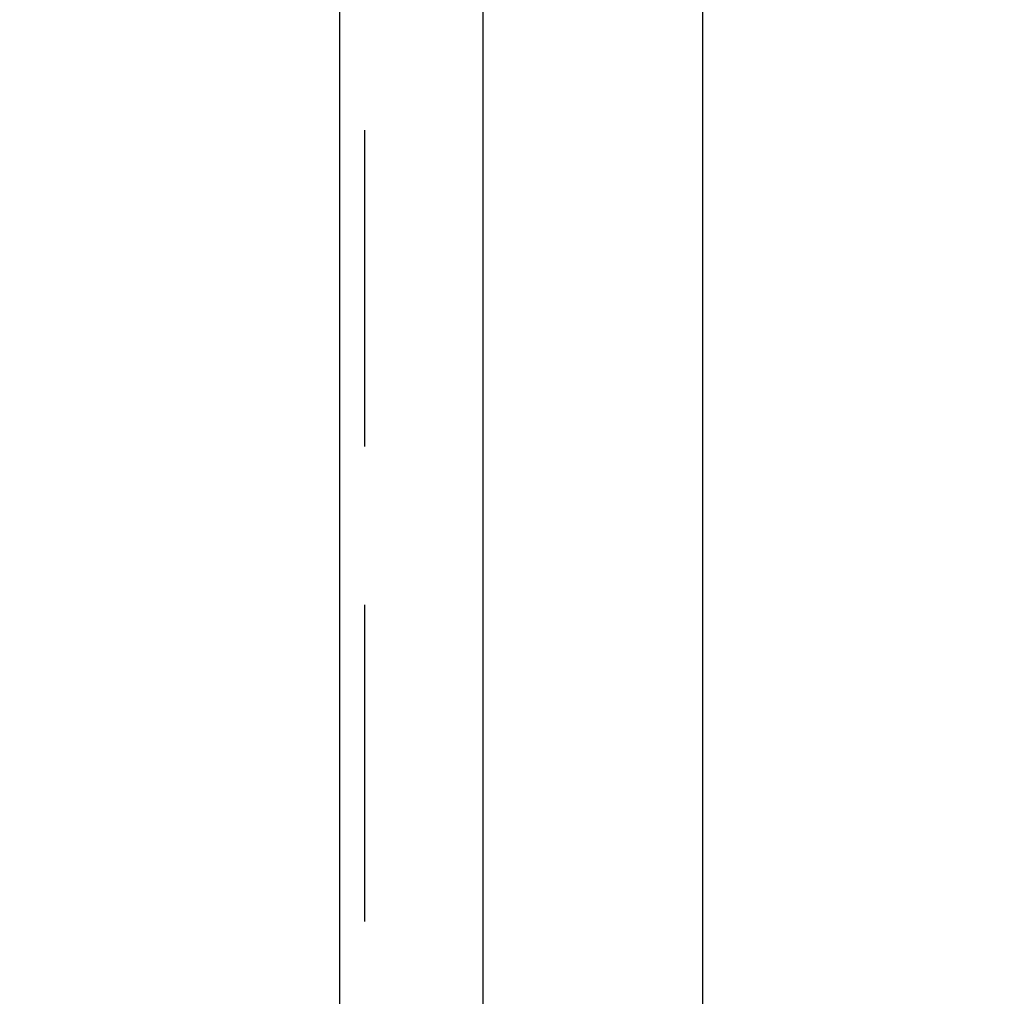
# Model space of a CAD drawing. Header units: millimetres. Extents: x 247761 to 294611, y 172579 to 236863.
# Tile 87 of 256: x 249656 to 249854, y 185464 to 185660. Entities that reach past the tile are written whole.
import ezdxf

# ---------------------------------------------------------------- set-up
doc = ezdxf.new("R2010")
doc.units = ezdxf.units.MM
doc.linetypes.add('ČÁRKOVANÁ', pattern=[19.05, 12.7, -6.35])
for name, color, linetype in [('FASÁDA DETAILNÍ', 4, 'Continuous'), ('KOTY 50', 7, 'Continuous'), ('NOVA', 240, 'Continuous')]:
    doc.layers.add(name, color=color, linetype=linetype)
doc.styles.add('CS-ROMANS', font='romans.shx', dxfattribs={"width": 0.75, "oblique": 5})
doc.dimstyles.new('A_KÓTA_50', dxfattribs={"dimtxt": 110, "dimasz": 2, "dimexe": 100, "dimexo": 1500, "dimgap": 40, "dimtad": 1, "dimrnd": 1, "dimdsep": 46, "dimtxsty": 'CS-ROMANS', "dimblk": 'KOT_CARA20', "dimcen": 45, "dimse1": 1, "dimse2": 1, "dimclrd": 256, "dimclre": 256, "dimclrt": 256, "dimadec": 0, "dimazin": 0, "dimtfac": 1, "dimtix": 1, "dimtmove": 2, "dimatfit": 3, "dimldrblk": 'OBLIQUE', "dimfxl": 0, "dimtolj": 1, "dimarcsym": 0})

# ---------------------------------------------------------------- blocks, each defined once
blk = doc.blocks.new('A$C69D17D4D')
at = {"layer": 'FASÁDA DETAILNÍ'}
for points in [[(1656, 1244), (-24924, 1244), (-24924, 24924), (1656, 24924)], [(-24895.25, 12040.65), (-24895.25, 12428.34), (-24851.25, 12428.34), (-24851.25, 12040.65), (-24851.25, 11959.67), (-24895.25, 11959.67)]]:
    blk.add_lwpolyline(points, close=True, dxfattribs=at)
at = {"layer": 'FASÁDA DETAILNÍ', "linetype": 'ČÁRKOVANÁ', "ltscale": 5}
blk.add_lwpolyline([(1651, 1249), (-24919, 1249), (-24919, 24919), (1651, 24919)], close=True, dxfattribs=at)
blk = doc.blocks.new('KOT_CARA20')
for p, q in [((0, 20), (0, -20)), ((0, 0), (14.142, 14.142)), ((0, 0), (-14.142, -14.142))]:
    blk.add_line(p, q)
blk = doc.blocks.new('*D36')
at = {"layer": 'Defpoints', "color": 0, "ltscale": 5, "transparency": 16777216}
for p in [(249720.52, 198295.26), (247928.31, 174615.26), (249720.52, 174615.26)]:
    blk.add_point(p, dxfattribs=at)
at = {"layer": 'KOTY 50', "lineweight": -2, "ltscale": 5, "transparency": 16777216}
blk.add_line((247928.31, 198293.26), (247928.31, 174617.26), dxfattribs=at)
at = {"layer": 'KOTY 50', "lineweight": -2, "ltscale": 5, "transparency": 16777216, "xscale": 2, "yscale": 2, "zscale": 2}
for p, rotation in [((247928.31, 198295.26), 90), ((247928.31, 174615.26), 270)]:
    blk.add_blockref('KOT_CARA20', p, dxfattribs=dict(at, rotation=rotation))
at = {"layer": 'KOTY 50', "ltscale": 5, "transparency": 16777216, "insert": (247833.31, 186455.26), "char_height": 110, "attachment_point": 5, "rotation": 90, "style": 'CS-ROMANS'}
blk.add_mtext('\\A1;23680', dxfattribs=at)
blk = doc.blocks.new('_OBLIQUE')
at = {"color": 0, "linetype": 'ByBlock', "ltscale": 15}
blk.add_line((-0.5, -0.5), (0.5, 0.5), dxfattribs=at)

msp = doc.modelspace()

# ---------------------------------------------------------------- block references
at = {"layer": 'NOVA', "ltscale": 300}
msp.add_blockref('A$C69D17D4D', (274644.517, 173371.259), dxfattribs=at)

# ---------------------------------------------------------------- dimensions: what is measured, and where the dimension line sits
at = {"layer": 'KOTY 50', "ltscale": 5}
dim = msp.add_linear_dim(base=(247928.311, 174615.259), p1=(249720.517, 198295.259), p2=(249720.517, 174615.259), angle=90, dimstyle='A_KÓTA_50', dxfattribs=at)
dim.commit()
dim.dimension.update_dxf_attribs({"geometry": '*D36', "text_midpoint": (247833.311, 186455.259)})

doc.saveas('drawing.dxf')
